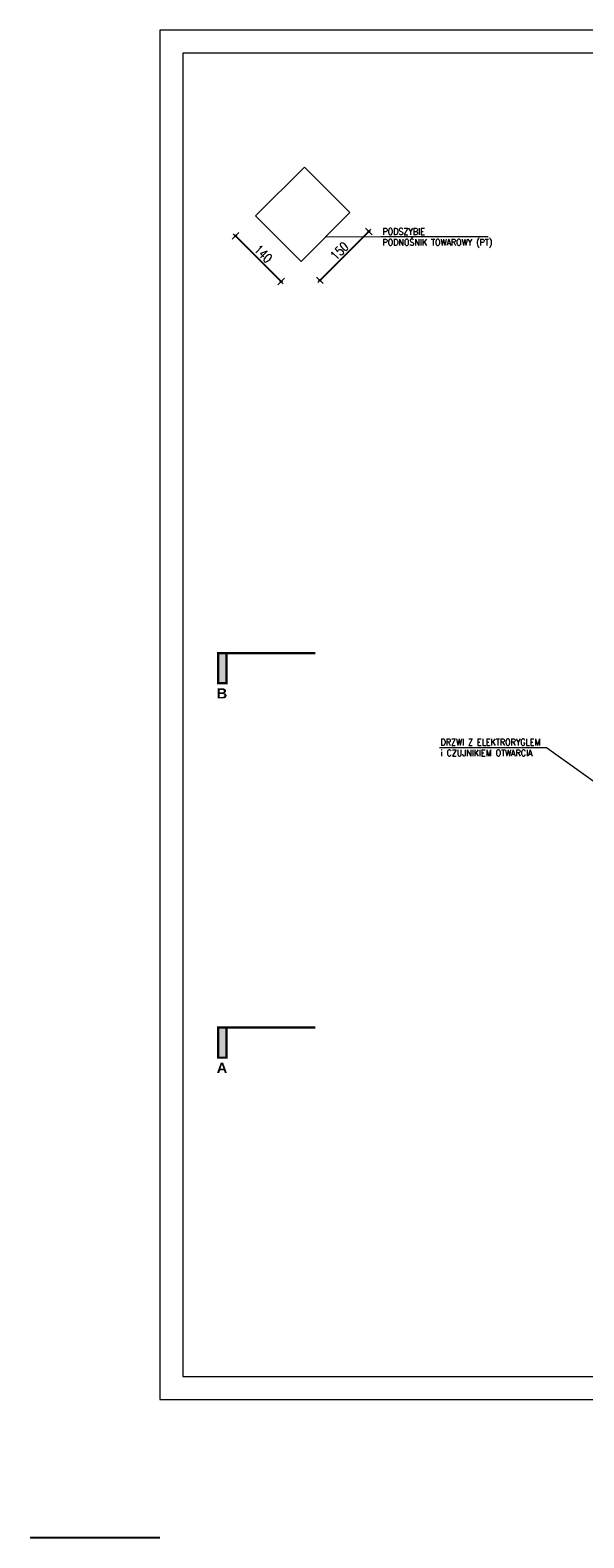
# Model space of a CAD drawing. Extents: x 14625 to 30785, y 7697 to 50667.
# Tile 1 of 42: x 14625 to 15826, y 7697 to 10967. Entities that reach past the tile are written whole.
import ezdxf

# ---------------------------------------------------------------- set-up
doc = ezdxf.new("R2010")
doc.units = 0
for name, color, linetype, lineweight in [('a MECH DMS', 230, 'Continuous', 13), ('a MECH DMS opisy', 230, 'Continuous', 13), ('a MECH ramka', 230, 'Continuous', 20)]:
    doc.layers.add(name, color=color, linetype=linetype, lineweight=lineweight)
doc.styles.get("Standard").update_dxf_attribs({"font": 'romans.shx', "width": 0.9})
doc.styles.add('WAPA_1_100', font='ROMANS.SHX', dxfattribs={"width": 0.8, "height": 20})
doc.dimstyles.new('MECH cm 1_100', dxfattribs={"dimtxt": 20, "dimasz": 2, "dimexe": 1.25, "dimexo": 0.625, "dimgap": 5, "dimtad": 1, "dimdec": 1, "dimrnd": 0.5, "dimtxsty": 'WAPA_1_100', "dimblk1": 'KROPKA', "dimblk2": 'KROPKA', "dimsah": 1, "dimcen": 2.5, "dimse1": 1, "dimse2": 1, "dimclrt": 256, "dimadec": 1, "dimazin": 0, "dimtfac": 1, "dimtdec": 1, "dimtix": 1, "dimtmove": 1, "dimatfit": 0, "dimldrblk": 'KROPKA', "dimfxl": 0, "dimtvp": 1, "dimtolj": 1, "dimtzin": 0, "dimarcsym": 0})

# ---------------------------------------------------------------- blocks, each defined once
blk = doc.blocks.new('zaznacz przekr PW')
at = {"layer": 'a MECH DMS opisy', "linetype": 'Continuous'}
h = blk.add_hatch(color=256, dxfattribs=at)
h.dxf.hatch_style = 1
h.paths.add_polyline_path([(1015, 1153.6), (1080.6, 1153.6), (1080.6, 1135.2), (1015, 1135.2)])
h = blk.add_hatch(color=256, dxfattribs=at)
h.dxf.hatch_style = 1
h.paths.add_polyline_path([(-948.3, 195), (-948.3, 129.4), (-929.9, 129.4), (-929.9, 195)])
h = blk.add_hatch(color=256, dxfattribs=at)
h.dxf.hatch_style = 1
h.paths.add_polyline_path([(2057.6, 195), (2057.6, 129.4), (2039.2, 129.4), (2039.2, 195)])
h = blk.add_hatch(color=256, dxfattribs=at)
h.dxf.hatch_style = 1
h.paths.add_polyline_path([(-948.3, -617), (-948.3, -682.6), (-929.9, -682.6), (-929.9, -617)])
h = blk.add_hatch(color=256, dxfattribs=at)
h.dxf.hatch_style = 1
h.paths.add_polyline_path([(2057.6, -617), (2057.6, -682.6), (2039.2, -682.6), (2039.2, -617)])
h = blk.add_hatch(color=256, dxfattribs=at)
h.dxf.hatch_style = 1
h.paths.add_polyline_path([(1015, -1270), (1080.6, -1270), (1080.6, -1251.6), (1015, -1251.6)])
at = {"layer": 'a MECH DMS opisy', "linetype": 'Continuous', "const_width": 5}
for points in [[(1015, 1013.1), (1015, 1153.6), (1080.6, 1153.6), (1080.6, 1135.2), (1015, 1135.2), (1015, 1153.6)], [(-737.2, 195), (-948.3, 195), (-948.3, 129.4), (-929.9, 129.4), (-929.9, 195), (-948.3, 195)], [(1952, 195), (2057.6, 195), (2057.6, 129.4), (2039.2, 129.4), (2039.2, 195), (2057.6, 195)], [(-737.2, -617), (-948.3, -617), (-948.3, -682.6), (-929.9, -682.6), (-929.9, -617), (-948.3, -617)], [(1952, -617), (2057.6, -617), (2057.6, -682.6), (2039.2, -682.6), (2039.2, -617), (2057.6, -617)], [(1015, -1089.3), (1015, -1270), (1080.6, -1270), (1080.6, -1251.6), (1015, -1251.6), (1015, -1270)]]:
    blk.add_lwpolyline(points, dxfattribs=at)
at = {"layer": 'a MECH DMS opisy', "linetype": 'Continuous', "char_height": 22}
for s, insert, attachment_point in [('{\\fArial Black|b0|i0|c238|p34;C}', (1113.5, 1156.7), 3), ('{\\fArial Black|b0|i0|c238|p34;B}', (-951.2, 118.5), 1), ('{\\fArial Black|b0|i0|c238|p34;B}', (2060.4, 118.5), 3), ('{\\fArial Black|b0|i0|c238|p34;A}', (-951.2, -693.6), 1), ('{\\fArial Black|b0|i0|c238|p34;A}', (2060.4, -693.6), 3), ('{\\fArial Black|b0|i0|c238|p34;C}', (1113.5, -1273.1), 9)]:
    blk.add_mtext_dynamic_manual_height_columns(s, width=57.773, gutter_width=1, heights=[0], dxfattribs=dict(at, insert=insert, attachment_point=attachment_point))
blk = doc.blocks.new('KROPKA')
h = blk.add_hatch(color=256)
edge = h.paths.add_edge_path()
edge.add_arc((0, 0), 1, 0, 360)
at = {"color": 0, "linetype": 'ByBlock'}
blk.add_line((-3.3, 0), (3.3, 0), dxfattribs=at)
blk.add_line((0, 5), (0, -5))
blk.add_circle((0, 0), 1)
blk = doc.blocks.new('*D1496')
at = {"layer": 'a MECH DMS', "color": 0, "linetype": 'Continuous', "lineweight": -2}
blk.add_line((15357.9, 10529.2), (15254.7, 10426), dxfattribs=at)
at = {"layer": 'Defpoints', "color": 0, "linetype": 'Continuous'}
for p in [(15318.5, 10571.4), (15212.4, 10465.3), (15253.2, 10424.6)]:
    blk.add_point(p, dxfattribs=at)
at = {"layer": 'a MECH DMS', "color": 0, "linetype": 'Continuous', "lineweight": -2, "xscale": 2, "yscale": 2, "zscale": 2}
for p, rotation in [((15359.3, 10530.7), 45.01422710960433), ((15253.2, 10424.6), 225.0142271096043)]:
    blk.add_blockref('KROPKA', p, dxfattribs=dict(at, rotation=rotation))
at = {"layer": 'a MECH DMS', "linetype": 'Continuous', "insert": (15295.7, 10488.2), "char_height": 20, "attachment_point": 5, "rotation": 45.0142, "style": 'WAPA_1_100'}
blk.add_mtext('\\A1;150', dxfattribs=at)
blk = doc.blocks.new('*D1497')
at = {"layer": 'a MECH DMS', "color": 0, "linetype": 'Continuous', "lineweight": -2}
blk.add_line((15167.7, 10423.4), (15071.5, 10519.6), dxfattribs=at)
at = {"layer": 'Defpoints', "color": 0, "linetype": 'Continuous'}
for p in [(15113.4, 10564.3), (15070.1, 10521), (15212.4, 10465.3)]:
    blk.add_point(p, dxfattribs=at)
at = {"layer": 'a MECH DMS', "color": 0, "linetype": 'Continuous', "lineweight": -2, "xscale": 2, "yscale": 2, "zscale": 2}
for p, rotation in [((15070.1, 10521), 135.0142271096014), ((15169.1, 10422), 315.0142271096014)]:
    blk.add_blockref('KROPKA', p, dxfattribs=dict(at, rotation=rotation))
at = {"layer": 'a MECH DMS', "linetype": 'Continuous', "insert": (15130.2, 10482.1), "char_height": 20, "attachment_point": 5, "rotation": 315.0142, "style": 'WAPA_1_100'}
blk.add_mtext('\\A1;140', dxfattribs=at)

msp = doc.modelspace()

# ---------------------------------------------------------------- linework, layer by layer
at = {"layer": 'a MECH DMS', "linetype": 'Continuous'}
msp.add_lwpolyline([(15212.44, 10465.35), (15318.48, 10571.44), (15219.46, 10670.41), (15113.42, 10564.32)], close=True, dxfattribs=at)
at = {"layer": 'a MECH DMS opisy', "linetype": 'Continuous'}
for points in [[(15617.86, 10519.1), (15385.71, 10519.1), (15265.46, 10518.4)], [(15512.39, 9411.65), (15744.53, 9411.65), (15911.37, 9291.78)]]:
    msp.add_lwpolyline(points, dxfattribs=at)
at = {"layer": 'a MECH ramka', "linetype": 'Continuous', "elevation": 0.13}
for points in [[(14905.7, 7997.21), (19105.7, 7997.21), (19105.7, 10967.21), (14905.7, 10967.21)], [(14955.7, 8047.21), (19055.7, 8047.21), (19055.7, 10917.21), (14955.7, 10917.21)]]:
    msp.add_lwpolyline(points, close=True, dxfattribs=at)
at = {"layer": 'Defpoints', "linetype": 'Continuous', "elevation": 0.13}
msp.add_lwpolyline([(14905.7, 7697.21), (14624.76, 7697.21)], dxfattribs=at)

# ---------------------------------------------------------------- block references
at = {"layer": 'a MECH DMS opisy', "linetype": 'Continuous'}
msp.add_blockref('zaznacz przekr PW', (15980.55, 9421.25), dxfattribs=at)

# ---------------------------------------------------------------- texts
at = {"layer": 'a MECH DMS opisy', "linetype": 'Continuous', "char_height": 14, "attachment_point": 1}
for s, insert in [('PODSZYBIE\\PPODNOŚNIK TOWAROWY (PT)', (15389.03, 10537.39)), ('DRZWI Z ELEKTRORYGLEM \\Pi CZUJNIKIEM OTWARCIA', (15515.04, 9429.94))]:
    msp.add_mtext_dynamic_manual_height_columns(s, width=342.1789, gutter_width=1, heights=[0], dxfattribs=dict(at, insert=insert))

# ---------------------------------------------------------------- dimensions: what is measured, and where the dimension line sits
at = {"layer": 'a MECH DMS', "linetype": 'Continuous'}
for p1, p2, distance, picture, middle in [((15212.44, 10465.35), (15113.42, 10564.32), 61.28, '*D1497', (15130.21, 10482.1)), ((15318.48, 10571.44), (15212.44, 10465.35), 57.69, '*D1496', (15295.65, 10488.22))]:
    dim = msp.add_aligned_dim(p1=p1, p2=p2, distance=distance, dimstyle='MECH cm 1_100', dxfattribs=at)
    dim.commit()
    dim.dimension.update_dxf_attribs({"geometry": picture, "text_midpoint": middle})

doc.saveas('drawing.dxf')
